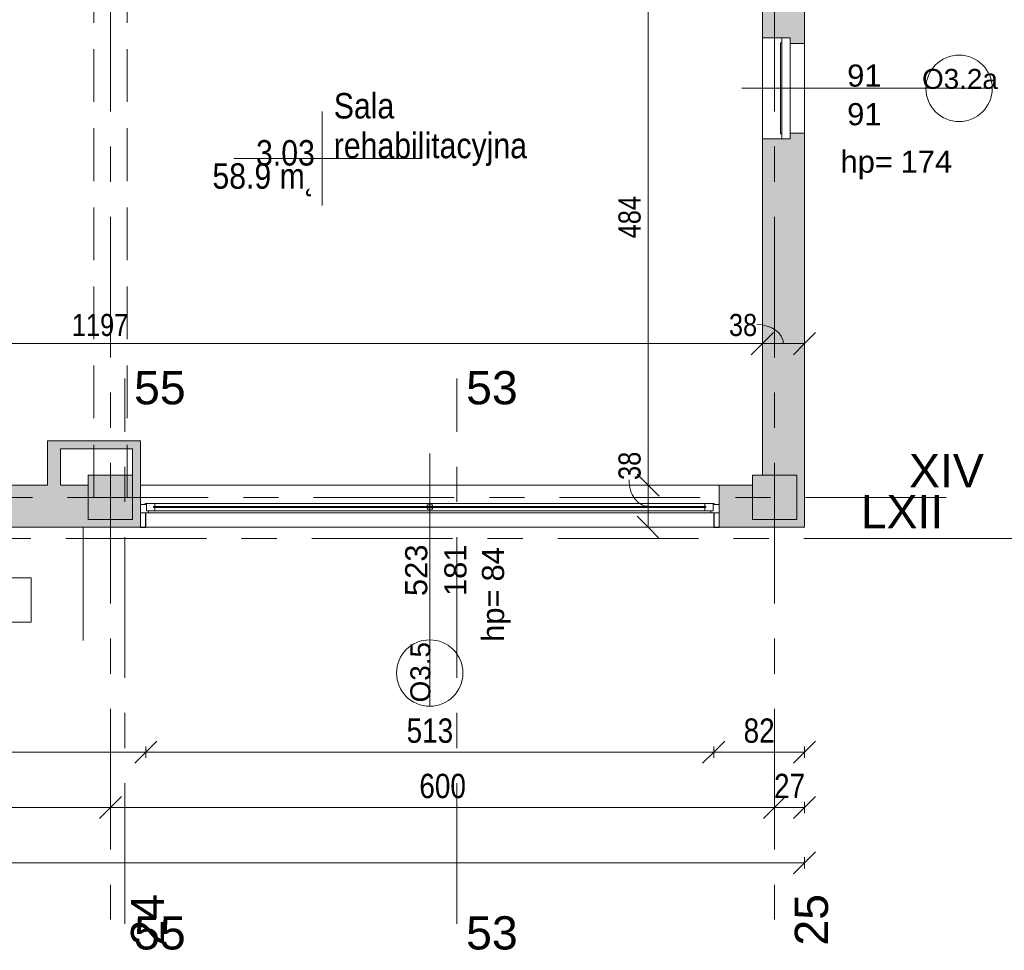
# Model space of a CAD drawing. Header units: centimetres. Extents: x -1737 to 22393, y -8842 to 3838.
# Tile 119 of 174: x 505 to 1395, y -1 to 840. Entities that reach past the tile are written whole.
import ezdxf

# ---------------------------------------------------------------- set-up
doc = ezdxf.new("R2010")
doc.units = ezdxf.units.CM
doc.linetypes.add('Oś', pattern=[222.25, 127, -31.75, 31.75, -31.75])
doc.linetypes.add('Ukryte', pattern=[71.438, 47.625, -23.813])
for name, color, linetype, lineweight in [('A-ANNO-DIMS', 211, 'Continuous', 13), ('A-ANNO-DIMS-100', 211, 'Continuous', 13), ('A-AREA-IDEN', 2, 'Continuous', 13), ('A-DETL-HDLN', 90, 'Ukryte', 9), ('A-FLOR', 192, 'Continuous', 13), ('A-GLAZ', 151, 'Continuous', 13), ('A-GLAZ-IDEN', 152, 'Continuous', 13), ('A-WALL', 113, 'Continuous', 13), ('A-WALL-IDEN', 211, 'Continuous', 13), ('A-WALL-PATT', 111, 'Continuous', 13), ('S-COLS', 52, 'Continuous', 13), ('S-GRID', 1, 'Continuous', 13), ('S-GRID-IDEN', 1, 'Continuous', 13)]:
    doc.layers.add(name, color=color, linetype=linetype, lineweight=lineweight)
doc.styles.add('Arial Narrow_1', font='ARIALN.TTF', dxfattribs={"height": 22})
doc.styles.add('Arial Narrow_2', font='ARIALN.TTF', dxfattribs={"height": 20})
doc.styles.add('Arial_11', font='arial.ttf', dxfattribs={"height": 0.2})
doc.styles.add('Arial_4', font='arial.ttf', dxfattribs={"height": 30})
doc.styles.add('Arial_5', font='arial.ttf', dxfattribs={"height": 20})
doc.styles.add('Arial_7', font='arial.ttf', dxfattribs={"width": 0.85, "height": 23})
doc.styles.add('Arial_9', font='arial.ttf', dxfattribs={"height": 18})
doc.dimstyles.new('Diagonal_1_100__0_1_', dxfattribs={"dimscale": 30.48, "dimtxt": 22.515481, "dimasz": 0.656168, "dimexe": 0.164042, "dimexo": 0.0625, "dimgap": 0.065617, "dimtad": 1, "dimdec": 1, "dimrnd": 0.1, "dimdsep": 46, "dimtxsty": 'Arial Narrow_1', "dimblk1": 'OBLIQUE', "dimblk2": 'OBLIQUE', "dimsah": 1, "dimcen": 0.09, "dimazin": 0, "dimtfac": 1, "dimtdec": 4, "dimtix": 1, "dimtmove": 0, "dimatfit": 3, "dimfxl": 0, "dimtvp": 1, "dimtolj": 1, "dimtzin": 0, "dimarcsym": 0})
doc.dimstyles.new('Diagonal_1_100__0__wewnętrzne', dxfattribs={"dimscale": 30.48, "dimtxt": 20.468619, "dimasz": 0.656168, "dimexe": 0.164042, "dimexo": 0.0625, "dimgap": 0.032808, "dimtad": 1, "dimdec": 0, "dimdsep": 46, "dimtxsty": 'Arial Narrow_2', "dimblk1": 'OBLIQUE', "dimblk2": 'OBLIQUE', "dimsah": 1, "dimcen": 0.09, "dimazin": 0, "dimtfac": 1, "dimtdec": 4, "dimtix": 1, "dimtmove": 0, "dimatfit": 3, "dimfxl": 0, "dimtvp": 1, "dimtolj": 1, "dimtzin": 0, "dimarcsym": 0})
doc.dimstyles.new('Diagonal_1_100__0__wewnętrzne_1', dxfattribs={"dimscale": 30.48, "dimtxt": 20.468619, "dimasz": 0.656168, "dimexe": 0.164042, "dimexo": 0.0625, "dimgap": 0.032808, "dimtad": 1, "dimdec": 0, "dimdsep": 46, "dimtxsty": 'Arial Narrow_2', "dimblk1": 'OBLIQUE', "dimblk2": 'OBLIQUE', "dimsah": 1, "dimcen": 0.09, "dimazin": 0, "dimtfac": 1, "dimtdec": 4, "dimtix": 1, "dimtmove": 1, "dimatfit": 3, "dimfxl": 0, "dimtvp": 1, "dimtolj": 1, "dimtzin": 0, "dimarcsym": 0})

# ---------------------------------------------------------------- blocks, each defined once
blk = doc.blocks.new('Pawilon J_rvt-1-3_piętro I __3_90 m_ - stan projektowany')
at = {"layer": 'S-GRID', "linetype": 'Oś'}
blk.add_line((2420.49, 371.33), (1302.38, 371.33), dxfattribs=at)
at = {"layer": 'S-GRID-IDEN', "insert": (1302.55, 395.39), "char_height": 30, "width": 75.4, "attachment_point": 5, "line_spacing_factor": 0.936439, "style": 'Arial_4'}
blk.add_mtext('\\pt126.9999,254.0001,381,507.9999,635.0001,762,888.9999,1016.0001,1143,1269.9999,1397.0001,1524,1650.9999,1778.0001,1905,2031.9999,2159.0001,2286,2412.9999,2540.0001,2667,2793.9999,2921.0001,3048,3174.9999,3302.0001,3429,3555.9999,3683.0001,3810,3936.9999,4064.0001;LXII', dxfattribs=at)
blk = doc.blocks.new('Pawilon F_rvt-1-3_piętro I __3_90 m_ - stan projektowany')
at = {"layer": 'S-GRID', "linetype": 'Oś'}
for p, q in [((253.38, 515.63), (253.38, 23.18)), ((600.38, 23.18), (600.38, 515.63)), ((900.38, 23.18), (900.38, 515.63)), ((1500.38, 23.18), (1500.38, 515.63)), ((102.59, 371.33), (1638.19, 371.33))]:
    blk.add_line(p, q, dxfattribs=at)
at = {"layer": 'S-GRID-IDEN', "char_height": 30, "attachment_point": 5, "line_spacing_factor": 0.936439, "style": 'Arial_4'}
for s, insert, width in [('\\pt126.9999,254.0001,381,507.9999,635.0001,762,888.9999,1016.0001,1143,1269.9999,1397.0001,1524,1650.9999,1778.0001,1905,2031.9999,2159.0001,2286,2412.9999,2540.0001,2667,2793.9999,2921.0001,3048,3174.9999,3302.0001,3429,3555.9999,3683.0001,3810,3936.9999,4064.0001;52a', (221.07, 508.17), 72.1), ('\\pt126.9999,254.0001,381,507.9999,635.0001,762,888.9999,1016.0001,1143,1269.9999,1397.0001,1524,1650.9999,1778.0001,1905,2031.9999,2159.0001,2286,2412.9999,2540.0001,2667,2793.9999,2921.0001,3048,3174.9999,3302.0001,3429,3555.9999,3683.0001,3810,3936.9999,4064.0001;55', (632.03, 507.21), 48.3), ('\\pt126.9999,254.0001,381,507.9999,635.0001,762,888.9999,1016.0001,1143,1269.9999,1397.0001,1524,1650.9999,1778.0001,1905,2031.9999,2159.0001,2286,2412.9999,2540.0001,2667,2793.9999,2921.0001,3048,3174.9999,3302.0001,3429,3555.9999,3683.0001,3810,3936.9999,4064.0001;53', (932.03, 507.21), 48.3), ('\\pt126.9999,254.0001,381,507.9999,635.0001,762,888.9999,1016.0001,1143,1269.9999,1397.0001,1524,1650.9999,1778.0001,1905,2031.9999,2159.0001,2286,2412.9999,2540.0001,2667,2793.9999,2921.0001,3048,3174.9999,3302.0001,3429,3555.9999,3683.0001,3810,3936.9999,4064.0001;54', (1532.03, 507.21), 48.3), ('\\pt126.9999,254.0001,381,507.9999,635.0001,762,888.9999,1016.0001,1143,1269.9999,1397.0001,1524,1650.9999,1778.0001,1905,2031.9999,2159.0001,2286,2412.9999,2540.0001,2667,2793.9999,2921.0001,3048,3174.9999,3302.0001,3429,3555.9999,3683.0001,3810,3936.9999,4064.0001;52a', (221.07, 15.72), 72.1), ('\\pt126.9999,254.0001,381,507.9999,635.0001,762,888.9999,1016.0001,1143,1269.9999,1397.0001,1524,1650.9999,1778.0001,1905,2031.9999,2159.0001,2286,2412.9999,2540.0001,2667,2793.9999,2921.0001,3048,3174.9999,3302.0001,3429,3555.9999,3683.0001,3810,3936.9999,4064.0001;55', (632.03, 14.77), 48.3), ('\\pt126.9999,254.0001,381,507.9999,635.0001,762,888.9999,1016.0001,1143,1269.9999,1397.0001,1524,1650.9999,1778.0001,1905,2031.9999,2159.0001,2286,2412.9999,2540.0001,2667,2793.9999,2921.0001,3048,3174.9999,3302.0001,3429,3555.9999,3683.0001,3810,3936.9999,4064.0001;53', (932.03, 14.77), 48.3), ('\\pt126.9999,254.0001,381,507.9999,635.0001,762,888.9999,1016.0001,1143,1269.9999,1397.0001,1524,1650.9999,1778.0001,1905,2031.9999,2159.0001,2286,2412.9999,2540.0001,2667,2793.9999,2921.0001,3048,3174.9999,3302.0001,3429,3555.9999,3683.0001,3810,3936.9999,4064.0001;54', (1532.03, 14.77), 48.3)]:
    blk.add_mtext(s, dxfattribs=dict(at, insert=insert, width=width))
at = {"layer": 'S-GRID-IDEN', "char_height": 30, "width": 117.8, "attachment_point": 5, "rotation": 90, "line_spacing_factor": 0.936439, "style": 'Arial_4'}
for insert in [(110.51, 396.54), (1646.11, 396.54)]:
    blk.add_mtext('\\pt126.9999,254.0001,381,507.9999,635.0001,762,888.9999,1016.0001,1143,1269.9999,1397.0001,1524,1650.9999,1778.0001,1905,2031.9999,2159.0001,2286,2412.9999,2540.0001,2667,2793.9999,2921.0001,3048,3174.9999,3302.0001,3429,3555.9999,3683.0001,3810,3936.9999,4064.0001;XXXIII', dxfattribs=dict(at, insert=insert))
blk = doc.blocks.new('M_Concrete-Square-Column - 400 x 400mm-1512407-3_piętro I __3_90 m_ - stan projektowany')
at = {"layer": 'S-COLS', "lineweight": 9}
blk.add_hatch(color=253, dxfattribs=at).paths.add_polyline_path([(20, -20), (20, 20), (-20, 20), (-20, -20), (11, -20)], flags=0)
for p, q in [((20, 20), (-20, 20)), ((-20, 20), (-20, -20)), ((20, -20), (20, 20)), ((-20, -20), (20, -20))]:
    blk.add_line(p, q, dxfattribs=at)
blk = doc.blocks.new('Okno - automatyczna etykieta - 91x91-2496751-3_piętro I __3_90 m_ - stan projektowany')
at = {"layer": 'A-GLAZ', "lineweight": 9}
for p, q in [((-45.5, 1.5), (-45.5, -6)), ((45.5, 1.5), (-45.5, 1.5)), ((-41, 2.5), (41, 2.5)), ((-41, 2.5), (-41, 1.5)), ((41, 2.5), (41, 1.5)), ((45.5, 1.5), (45.5, -6)), ((-45.5, -6), (45.5, -6)), ((-45.5, -6), (45.5, -6))]:
    blk.add_line(p, q, dxfattribs=at)
blk = doc.blocks.new('Okno - automatyczna etykieta - 523x181 _z węgarkiem_-2496258-3_piętro I __3_90 m_ - stan projektowany')
at = {"layer": 'A-GLAZ'}
for p, q in [((-254, 6), (-261.5, 6)), ((-261.5, 6), (-261.5, -1.5)), ((-261.5, 6), (261.5, 6)), ((-248.5, 4), (-256, 4)), ((-256, 4), (-256, -1.5)), ((-256, -1.5), (-256, 4)), ((-256, 4), (-254, 4)), ((-254, 4), (-254, 6)), ((254, 6), (-254, 6)), ((249.5, 1.25), (-249.5, 1.25)), ((-249.5, 1.25), (-249.5, 0.25)), ((-249.5, 0.25), (-249.5, 1.25)), ((-249.5, 1.25), (-248.5, 1.25)), ((-249.5, 0.25), (249.5, 0.25)), ((-248.5, 0.25), (-249.5, 0.25)), ((-248.5, 1.25), (-248.5, 4)), ((248.5, 4), (-248.5, 4)), ((-248.5, -2.5), (-248.5, 0.25)), ((2.5, 2.75), (-2.5, 2.75)), ((-2.5, 2.75), (-2.5, -1.25)), ((2.5, -1.25), (2.5, 2.75)), ((256, 4), (248.5, 4)), ((248.5, 4), (248.5, 1.25)), ((248.5, 1.25), (249.5, 1.25)), ((248.5, 0.25), (248.5, -2.5)), ((249.5, 0.25), (248.5, 0.25)), ((249.5, 0.25), (249.5, 1.25)), ((249.5, 1.25), (249.5, 0.25)), ((261.5, 6), (254, 6)), ((254, 6), (254, 4)), ((254, 4), (256, 4)), ((256, -1.5), (256, 4)), ((256, 4), (256, -1.5)), ((261.5, -1.5), (261.5, 6)), ((-261.5, -1.5), (-256, -1.5)), ((-256, -1.5), (-257, -1.5)), ((-257, -1.5), (-257, -2.5)), ((-257, -2.5), (-248.5, -2.5)), ((248.5, -2.5), (-248.5, -2.5)), ((-2.5, -1.25), (2.5, -1.25)), ((248.5, -2.5), (257, -2.5)), ((257, -1.5), (256, -1.5)), ((256, -1.5), (261.5, -1.5)), ((257, -2.5), (257, -1.5))]:
    blk.add_line(p, q, dxfattribs=at)
blk = doc.blocks.new('DIMBLOCK18-3_piętro I __3_90 m_ - stan projektowany')
at = {"layer": 'A-ANNO-DIMS-100', "transparency": 16777216}
for p, q in [((-12.62, 128.23), (-2.62, 138.23)), ((587.38, 128.23), (597.38, 138.23)), ((-12.62, 128.23), (-22.62, 118.23)), ((-12.62, 133.23), (-12.62, 123.23)), ((-12.62, 128.23), (-12.62, 133.23)), ((-12.62, 128.23), (587.38, 128.23)), ((587.38, 128.23), (577.38, 118.23)), ((587.38, 133.23), (587.38, 123.23)), ((587.38, 128.23), (587.38, 133.23))]:
    blk.add_line(p, q, dxfattribs=at)
at = {"layer": 'A-ANNO-DIMS-100', "color": 0, "transparency": 16777216, "insert": (266.47, 158.67), "char_height": 22, "width": 50.1774, "attachment_point": 1, "line_spacing_factor": 0.974696, "style": 'Arial Narrow_1'}
blk.add_mtext('600', dxfattribs=at)
blk = doc.blocks.new('_Oblique')
at = {"color": 0, "linetype": 'ByBlock', "lineweight": -2}
blk.add_line((-0.5, -0.5), (0.5, 0.5), dxfattribs=at)
blk = doc.blocks.new('DIMBLOCK19-3_piętro I __3_90 m_ - stan projektowany')
at = {"layer": 'A-ANNO-DIMS-100', "transparency": 16777216}
for p, q in [((587.38, 128.23), (597.38, 138.23)), ((1187.38, 128.23), (1197.38, 138.23)), ((587.38, 128.23), (577.38, 118.23)), ((587.38, 133.23), (587.38, 123.23)), ((587.38, 128.23), (587.38, 133.23)), ((587.38, 128.23), (1187.38, 128.23)), ((1187.38, 128.23), (1177.38, 118.23)), ((1187.38, 133.23), (1187.38, 123.23)), ((1187.38, 128.23), (1187.38, 133.23))]:
    blk.add_line(p, q, dxfattribs=at)
at = {"layer": 'A-ANNO-DIMS-100', "color": 0, "transparency": 16777216, "insert": (866.47, 158.67), "char_height": 22, "width": 50.1774, "attachment_point": 1, "line_spacing_factor": 0.974696, "style": 'Arial Narrow_1'}
blk.add_mtext('600', dxfattribs=at)
blk = doc.blocks.new('DIMBLOCK20-3_piętro I __3_90 m_ - stan projektowany')
at = {"layer": 'A-ANNO-DIMS-100', "transparency": 16777216}
for p, q in [((1187.38, 128.23), (1197.38, 138.23)), ((1214.38, 128.23), (1224.38, 138.23)), ((1187.38, 128.23), (1177.38, 118.23)), ((1187.38, 133.23), (1187.38, 123.23)), ((1187.38, 128.23), (1187.38, 133.23)), ((1187.38, 128.23), (1214.38, 128.23)), ((1214.38, 128.23), (1204.38, 118.23)), ((1214.38, 133.23), (1214.38, 123.23)), ((1214.38, 128.23), (1214.38, 133.23))]:
    blk.add_line(p, q, dxfattribs=at)
at = {"layer": 'A-ANNO-DIMS-100', "color": 0, "transparency": 16777216, "insert": (1186.94, 158.67), "char_height": 22, "width": 33.4516, "attachment_point": 1, "line_spacing_factor": 0.974696, "style": 'Arial Narrow_1'}
blk.add_mtext('27', dxfattribs=at)
blk = doc.blocks.new('DIMBLOCK34-3_piętro I __3_90 m_ - stan projektowany')
at = {"layer": 'A-ANNO-DIMS-100', "transparency": 16777216}
for p, q in [((1176.38, 547.24), (1186.38, 557.24)), ((1176.38, 542.24), (1176.38, 552.24)), ((1214.38, 547.24), (1224.38, 557.24)), ((1214.38, 542.24), (1214.38, 552.24)), ((1176.38, 547.24), (1166.38, 537.24)), ((1214.38, 547.24), (1176.38, 547.24)), ((1176.38, 547.24), (1176.38, 542.24)), ((1214.38, 547.24), (1204.38, 537.24)), ((1214.38, 547.24), (1214.38, 542.24))]:
    blk.add_line(p, q, dxfattribs=at)
blk.add_ellipse((1171.51, 547.24), major_axis=(23.86, 0), ratio=0.722674, start_param=0, end_param=1.570796, dxfattribs=at)
at = {"layer": 'A-ANNO-DIMS-100', "color": 0, "transparency": 16777216, "insert": (1146.17, 574.09), "char_height": 20, "width": 30.4105, "attachment_point": 1, "line_spacing_factor": 0.974696, "style": 'Arial Narrow_2'}
blk.add_mtext('38', dxfattribs=at)
blk = doc.blocks.new('DIMBLOCK35-3_piętro I __3_90 m_ - stan projektowany')
at = {"layer": 'A-ANNO-DIMS-100', "transparency": 16777216}
for p, q in [((-20.62, 547.24), (-10.62, 557.24)), ((-20.62, 542.24), (-20.62, 552.24)), ((1176.38, 547.24), (1186.38, 557.24)), ((1176.38, 542.24), (1176.38, 552.24)), ((-20.62, 547.24), (-30.62, 537.24)), ((1176.38, 547.24), (-20.62, 547.24)), ((-20.62, 547.24), (-20.62, 542.24)), ((1176.38, 547.24), (1166.38, 537.24)), ((1176.38, 547.24), (1176.38, 542.24))]:
    blk.add_line(p, q, dxfattribs=at)
at = {"layer": 'A-ANNO-DIMS-100', "color": 0, "transparency": 16777216, "insert": (552.53, 574.09), "char_height": 20, "width": 60.821, "attachment_point": 1, "line_spacing_factor": 0.974696, "style": 'Arial Narrow_2'}
blk.add_mtext('1197', dxfattribs=at)
blk = doc.blocks.new('DIMBLOCK73-3_piętro I __3_90 m_ - stan projektowany')
at = {"layer": 'A-ANNO-DIMS-100', "transparency": 16777216}
for p, q in [((1073.19, 419.33), (1063.19, 429.33)), ((1068.19, 419.33), (1078.19, 419.33)), ((1073.19, 419.33), (1068.19, 419.33)), ((1073.19, 381.33), (1073.19, 419.33)), ((1073.19, 419.33), (1083.19, 409.33)), ((1073.19, 381.33), (1063.19, 391.33)), ((1068.19, 381.33), (1078.19, 381.33)), ((1073.19, 381.33), (1068.19, 381.33)), ((1073.19, 381.33), (1083.19, 371.33))]:
    blk.add_line(p, q, dxfattribs=at)
blk.add_ellipse((1073.19, 424.09), major_axis=(0, 23.76), ratio=0.725718, start_param=1.570796, end_param=3.141593, dxfattribs=at)
at = {"layer": 'A-ANNO-DIMS-100', "color": 0, "transparency": 16777216, "insert": (1046.35, 424.09), "char_height": 20, "width": 30.4105, "attachment_point": 1, "rotation": 90, "line_spacing_factor": 0.974696, "style": 'Arial Narrow_2'}
blk.add_mtext('38', dxfattribs=at)
blk = doc.blocks.new('DIMBLOCK74-3_piętro I __3_90 m_ - stan projektowany')
at = {"layer": 'A-ANNO-DIMS-100', "transparency": 16777216}
for p, q in [((1073.19, 903.33), (1063.19, 913.33)), ((1068.19, 903.33), (1078.19, 903.33)), ((1073.19, 903.33), (1068.19, 903.33)), ((1073.19, 419.33), (1073.19, 903.33)), ((1073.19, 903.33), (1083.19, 893.33)), ((1073.19, 419.33), (1063.19, 429.33)), ((1068.19, 419.33), (1078.19, 419.33)), ((1073.19, 419.33), (1068.19, 419.33)), ((1073.19, 419.33), (1083.19, 409.33))]:
    blk.add_line(p, q, dxfattribs=at)
at = {"layer": 'A-ANNO-DIMS-100', "color": 0, "transparency": 16777216, "insert": (1046.35, 642.32), "char_height": 20, "width": 45.6158, "attachment_point": 1, "rotation": 90, "line_spacing_factor": 0.974696, "style": 'Arial Narrow_2'}
blk.add_mtext('484', dxfattribs=at)
blk = doc.blocks.new('DIMBLOCK199-3_piętro I __3_90 m_ - stan projektowany')
at = {"layer": 'A-ANNO-DIMS-100', "transparency": 16777216}
for p, q in [((-1239.62, 78.23), (-1229.62, 88.23)), ((-1239.62, 83.23), (-1239.62, 73.23)), ((-1239.62, 78.23), (-1239.62, 83.23)), ((1214.38, 78.23), (1224.38, 88.23)), ((1214.38, 83.23), (1214.38, 73.23)), ((1214.38, 78.23), (1214.38, 83.23)), ((-1239.62, 78.23), (-1249.62, 68.23)), ((-1239.62, 78.23), (1214.38, 78.23)), ((1214.38, 78.23), (1204.38, 68.23))]:
    blk.add_line(p, q, dxfattribs=at)
at = {"layer": 'A-ANNO-DIMS-100', "color": 0, "transparency": 16777216, "insert": (-40.5, 108.67), "char_height": 22, "width": 66.9031, "attachment_point": 1, "line_spacing_factor": 0.974696, "style": 'Arial Narrow_1'}
blk.add_mtext('2454', dxfattribs=at)
blk = doc.blocks.new('METKA_POMIESZCZENIA2 - Rozbudowana - bez ramki-2396678-3_piętro I __3_90 m_ - stan projektowany')
at = {"layer": 'A-AREA-IDEN'}
for p, q in [((0, 0.425), (0, 0)), ((0.0976, 0), (-0.8, 0)), ((-0.8, 0), (0.9, 0)), ((0, 0), (0, -0.425))]:
    blk.add_line(p, q, dxfattribs=at)
blk = doc.blocks.new('Okno_PG_typ 100 - metka _wys_parapetu-2491532-3_piętro I __3_90 m_ - stan projektowany')
at = {"layer": 'A-GLAZ-IDEN'}
blk.add_line((0, -1.8946), (0, 0.3677), dxfattribs=at)
blk.add_circle((0, 0.0677), 0.3, dxfattribs=at)
at = {"layer": 'A-GLAZ-IDEN', "insert": (0.5622, -1.0037), "char_height": 0.2, "width": 0.4949, "attachment_point": 1, "rotation": 90, "line_spacing_factor": 0.936439, "style": 'Arial_11'}
blk.add_mtext('\\pt1.27,2.54,3.81,5.08,6.35,7.62,8.89,10.16,11.43,12.7,13.97,15.24,16.51,17.78,19.05,20.32,21.59,22.86,24.13,25.4,26.67,27.94,29.21,30.48,31.75,33.02,34.29,35.56,36.83,38.1,39.37,40.64;hp=', dxfattribs=at)
blk = doc.blocks.new('DIMBLOCK281-3_piętro I __3_90 m_ - stan projektowany')
at = {"layer": 'A-ANNO-DIMS-100', "transparency": 16777216}
for p, q in [((192.88, 178.23), (202.88, 188.23)), ((619.38, 178.23), (629.38, 188.23)), ((192.88, 178.23), (182.88, 168.23)), ((192.88, 183.23), (192.88, 173.23)), ((192.88, 178.23), (192.88, 183.23)), ((192.88, 178.23), (619.38, 178.23)), ((619.38, 178.23), (609.38, 168.23)), ((619.38, 183.23), (619.38, 173.23)), ((619.38, 178.23), (619.38, 183.23))]:
    blk.add_line(p, q, dxfattribs=at)
at = {"layer": 'A-ANNO-DIMS-100', "color": 0, "transparency": 16777216, "insert": (374.68, 208.67), "char_height": 22, "width": 75.4805, "attachment_point": 1, "line_spacing_factor": 0.974696, "style": 'Arial Narrow_1'}
blk.add_mtext('426.5', dxfattribs=at)
blk = doc.blocks.new('DIMBLOCK282-3_piętro I __3_90 m_ - stan projektowany')
at = {"layer": 'A-ANNO-DIMS-100', "transparency": 16777216}
for p, q in [((619.38, 178.23), (629.38, 188.23)), ((1132.38, 178.23), (1142.38, 188.23)), ((619.38, 178.23), (609.38, 168.23)), ((619.38, 183.23), (619.38, 173.23)), ((619.38, 178.23), (619.38, 183.23)), ((619.38, 178.23), (1132.38, 178.23)), ((1132.38, 178.23), (1122.38, 168.23)), ((1132.38, 183.23), (1132.38, 173.23)), ((1132.38, 178.23), (1132.38, 183.23))]:
    blk.add_line(p, q, dxfattribs=at)
at = {"layer": 'A-ANNO-DIMS-100', "color": 0, "transparency": 16777216, "insert": (854.97, 208.67), "char_height": 22, "width": 50.1774, "attachment_point": 1, "line_spacing_factor": 0.974696, "style": 'Arial Narrow_1'}
blk.add_mtext('513', dxfattribs=at)
blk = doc.blocks.new('DIMBLOCK283-3_piętro I __3_90 m_ - stan projektowany')
at = {"layer": 'A-ANNO-DIMS-100', "transparency": 16777216}
for p, q in [((1132.38, 178.23), (1142.38, 188.23)), ((1214.38, 178.23), (1224.38, 188.23)), ((1132.38, 178.23), (1122.38, 168.23)), ((1132.38, 183.23), (1132.38, 173.23)), ((1132.38, 178.23), (1132.38, 183.23)), ((1132.38, 178.23), (1214.38, 178.23)), ((1214.38, 178.23), (1204.38, 168.23)), ((1214.38, 183.23), (1214.38, 173.23)), ((1214.38, 178.23), (1214.38, 183.23))]:
    blk.add_line(p, q, dxfattribs=at)
at = {"layer": 'A-ANNO-DIMS-100', "color": 0, "transparency": 16777216, "insert": (1159.44, 208.67), "char_height": 22, "width": 33.4516, "attachment_point": 1, "line_spacing_factor": 0.974696, "style": 'Arial Narrow_1'}
blk.add_mtext('82', dxfattribs=at)
blk = doc.blocks.new('Okno_LD_typ 100 - metka _ wys_parapetu-2491833-3_piętro I __3_90 m_ - stan projektowany')
at = {"layer": 'A-GLAZ-IDEN'}
blk.add_line((0, 1.8925), (0, -0.3919), dxfattribs=at)
blk.add_circle((0, -0.0919), 0.3, dxfattribs=at)
at = {"layer": 'A-GLAZ-IDEN', "insert": (0.4711, 0.6634), "char_height": 0.2, "width": 0.48783, "attachment_point": 3, "rotation": 90, "line_spacing_factor": 0.936439, "style": 'Arial_11', "bg_fill": 3, "box_fill_scale": 1.25, "bg_fill_color": 256, "bg_fill_true_color": 13158600, "bg_fill_transparency": 0}
blk.add_mtext('\\pt1.27,2.54,3.81,5.08,6.35,7.62,8.89,10.16,11.43,12.7,13.97,15.24,16.51,17.78,19.05,20.32,21.59,22.86,24.13,25.4,26.67,27.94,29.21,30.48,31.75,33.02,34.29,35.56,36.83,38.1,39.37,40.64;hp= ', dxfattribs=at)
blk = doc.blocks.new('ET sciana_AT7 - 10mm-2270614-3_piętro I __3_90 m_ - stan projektowany')
at = {"layer": 'A-WALL-IDEN'}
for p, q in [((-0.4, 0.196875), (0.4, 0.196875)), ((-0.4, -0.203125), (-0.4, 0.196875)), ((0.4, 0.196875), (0.4, -0.203125)), ((-0.4, -0.203125), (0.4, -0.203125))]:
    blk.add_line(p, q, dxfattribs=at)

msp = doc.modelspace()

# ---------------------------------------------------------------- hatches: boundary and pattern name
at = {"layer": 'A-WALL-PATT', "lineweight": 5}
h = msp.add_hatch(color=254, dxfattribs=at)
h.paths.add_polyline_path([(1176.38, 381.33), (1214.38, 381.33), (1214.38, 704.42), (1176.38, 704.42), (1176.38, 428.33), (1207.38, 428.33), (1207.38, 388.33), (1176.38, 388.33)], flags=0)
h.paths.add_polyline_path([(1201.38, 861.33), (1214.38, 861.33), (1214.38, 908.33), (1207.38, 908.33), (1207.38, 868.33), (1176.38, 868.33), (1176.38, 861.33)], flags=0)
h = msp.add_hatch(color=254, dxfattribs=at)
h.paths.add_polyline_path([(1193.88, 704.42), (1214.38, 704.42), (1214.38, 737.33), (1201.38, 737.33), (1201.38, 732.33), (1176.38, 732.33), (1176.38, 704.42)], flags=0)
h.paths.add_polyline_path([(1201.38, 818.33), (1214.38, 818.33), (1214.38, 861.33), (1176.38, 861.33), (1176.38, 823.33), (1201.38, 823.33)], flags=0)
at = {"layer": 'A-WALL-PATT'}
for points in [[(530.38, 452.33), (614.38, 452.33), (614.38, 459.33), (530.38, 459.33)], [(530.38, 381.33), (542.38, 381.33), (542.38, 452.33), (530.38, 452.33), (530.38, 394.33)], [(614.38, 419.33), (614.38, 452.33), (607.38, 452.33), (607.38, 419.33)]]:
    msp.add_hatch(color=9, dxfattribs=at).paths.add_polyline_path(points, flags=0)
h = msp.add_hatch(color=9, dxfattribs=at)
h.paths.add_polyline_path([(21.88, 381.33), (21.88, 394.33), (16.88, 394.33), (16.88, 419.33), (7.38, 419.33), (7.38, 388.33), (-32.62, 388.33), (-32.62, 419.33), (-42.12, 419.33), (-42.12, 394.33), (-47.12, 394.33), (-47.12, 381.33), (16.88, 381.33)], flags=0)
h.paths.add_polyline_path([(-392.12, 381.33), (-392.12, 394.33), (-397.12, 394.33), (-397.12, 419.33), (-399.62, 419.33), (-399.62, 400.33), (-411.62, 400.33), (-411.62, 419.33), (-456.12, 419.33), (-456.12, 394.33), (-461.12, 394.33), (-461.12, 381.33), (-397.12, 381.33)], flags=0)
h.paths.add_polyline_path([(495.98, 381.33), (530.38, 381.33), (530.38, 419.33), (492.38, 419.33), (492.38, 381.33)], flags=0)
h.paths.add_polyline_path([(-592.62, 381.33), (-542.12, 381.33), (-542.12, 394.33), (-547.12, 394.33), (-547.12, 419.33), (-592.62, 419.33), (-592.62, 388.33), (-632.62, 388.33), (-632.62, 419.33), (-1192.62, 419.33), (-1192.62, 388.33), (-1201.62, 388.33), (-1201.62, 381.33), (-632.62, 381.33)], flags=0)
h.paths.add_polyline_path([(299.49, 381.33), (302.38, 381.33), (302.35, 419.33), (197.88, 419.33), (197.88, 394.33), (192.88, 394.33), (192.88, 381.33), (253.13, 381.33)], flags=0)
h = msp.add_hatch(color=9, dxfattribs=at)
h.paths.add_polyline_path([(1176.38, 381.33), (1176.38, 388.33), (1167.38, 388.33), (1167.38, 419.33), (1137.38, 419.33), (1137.38, 381.33), (1167.38, 381.33)], flags=0)
h.paths.add_polyline_path([(607.38, 381.33), (614.38, 381.33), (614.38, 419.33), (607.38, 419.33), (607.38, 388.33), (567.38, 388.33), (567.38, 419.33), (542.38, 419.26), (542.38, 381.33), (584.53, 381.33)], flags=0)

# ---------------------------------------------------------------- linework, layer by layer
at = {"layer": 'A-DETL-HDLN'}
for p, q in [((572.38, 408.33), (572.38, 2788.33)), ((572.38, 408.33), (572.38, 2788.33)), ((602.38, 408.33), (602.38, 2788.33)), ((602.38, 408.33), (602.38, 2788.33))]:
    msp.add_line(p, q, dxfattribs=at)
at = {"layer": 'A-FLOR', "lineweight": 9}
msp.add_line((562.63, 278.97), (562.63, 381.33), dxfattribs=at)
at = {"layer": 'A-WALL', "lineweight": 9}
for p, q in [((1214.38, 381.33), (1214.38, 1402.83)), ((1176.38, 428.33), (1176.38, 868.33)), ((1176.38, 823.33), (1193.88, 823.33)), ((1214.38, 818.33), (1201.38, 818.33)), ((1176.38, 732.33), (1193.88, 732.33)), ((1214.38, 737.33), (1201.38, 737.33)), ((614.38, 459.33), (530.38, 459.33)), ((530.38, 459.33), (530.38, 419.33)), ((614.38, 401.83), (614.38, 459.33)), ((542.38, 452.33), (607.38, 452.33)), ((542.38, 419.33), (542.38, 452.33)), ((607.38, 452.33), (607.38, 428.33)), ((530.38, 419.33), (492.38, 419.33)), ((567.38, 419.33), (542.38, 419.33)), ((614.38, 419.33), (1167.38, 419.33)), ((1137.38, 419.33), (1137.38, 401.83)), ((492.38, 381.33), (614.38, 381.33)), ((1132.38, 381.33), (619.38, 381.33)), ((1137.38, 381.33), (1214.38, 381.33))]:
    msp.add_line(p, q, dxfattribs=at)
at = {"layer": 'A-WALL'}
for p, q in [((614.38, 381.33), (614.38, 394.33)), ((1137.38, 394.33), (1137.38, 381.33))]:
    msp.add_line(p, q, dxfattribs=at)
at = {"layer": 'A-WALL', "color": 250, "lineweight": 25}
for p, q in [((619.38, 381.33), (619.38, 394.33)), ((1132.38, 394.33), (1132.38, 381.33)), ((614.38, 381.33), (619.38, 381.33)), ((1132.38, 381.33), (1137.38, 381.33))]:
    msp.add_line(p, q, dxfattribs=at)
at = {"layer": 'S-GRID', "linetype": 'Oś'}
for p, q in [((587.38, 2884.27), (587.38, 27.13)), ((1187.38, 2884.27), (1187.38, 27.13)), ((1342.46, 408.33), (-1368.76, 408.33))]:
    msp.add_line(p, q, dxfattribs=at)

# ---------------------------------------------------------------- block references
at = {"lineweight": 5}
for name in ['Pawilon J_rvt-1-3_piętro I __3_90 m_ - stan projektowany', 'Pawilon F_rvt-1-3_piętro I __3_90 m_ - stan projektowany']:
    msp.add_blockref(name, (0, 0), dxfattribs=at)
at = {"layer": 'A-AREA-IDEN', "xscale": 99.99999999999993, "yscale": 99.99999999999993, "zscale": 99.99999999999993}
msp.add_blockref('METKA_POMIESZCZENIA2 - Rozbudowana - bez ramki-2396678-3_piętro I __3_90 m_ - stan projektowany', (778.73, 714.52), dxfattribs=at)
at = {"layer": 'A-GLAZ', "lineweight": 9, "rotation": 90.00000000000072}
msp.add_blockref('Okno - automatyczna etykieta - 91x91-2496751-3_piętro I __3_90 m_ - stan projektowany', (1195.38, 777.83), dxfattribs=at)
at = {"layer": 'A-GLAZ', "rotation": 180}
msp.add_blockref('Okno - automatyczna etykieta - 523x181 _z węgarkiem_-2496258-3_piętro I __3_90 m_ - stan projektowany', (875.88, 400.33), dxfattribs=at)
at = {"layer": 'A-GLAZ-IDEN', "xscale": 99.99999999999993, "yscale": 99.99999999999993, "zscale": 99.99999999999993, "rotation": 270.0000000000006}
msp.add_blockref('Okno_PG_typ 100 - metka _wys_parapetu-2491532-3_piętro I __3_90 m_ - stan projektowany', (1347.36, 777.83), dxfattribs=at)
at = {"layer": 'A-WALL-IDEN', "xscale": 99.99999999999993, "yscale": 99.99999999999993, "zscale": 99.99999999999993}
msp.add_blockref('ET sciana_AT7 - 10mm-2270614-3_piętro I __3_90 m_ - stan projektowany', (475.85, 315.93), dxfattribs=at)
at = {"layer": 'S-COLS', "lineweight": 9}
for p in [(587.38, 408.33), (1187.38, 408.33)]:
    msp.add_blockref('M_Concrete-Square-Column - 400 x 400mm-1512407-3_piętro I __3_90 m_ - stan projektowany', p, dxfattribs=at)

# ---------------------------------------------------------------- texts
at = {"layer": 'A-AREA-IDEN', "char_height": 23, "line_spacing_factor": 0.936439, "style": 'Arial_7'}
for s, insert, width, attachment_point in [('\\pt84.99995,169.9999,255.00008,340.00003,424.99998,509.99993,595.00011,680.00006,765.00001,849.99996,934.99991,1020.00009,1105.00004,1189.99999,1274.99994,1359.99989,1445.00007,1530.00002,1614.99997,1699.99992,1785.0001,1870.00005,1955,2039.99995,2124.9999,2210.00008,2295.00003,2379.99998,2464.99993,2550.00011,2635.00006,2720.00001;Sala\\Prehabilitacyjna', (789.15, 707.74), 172.04, 7), ('\\pt84.99995,169.9999,255.00008,340.00003,424.99998,509.99993,595.00011,680.00006,765.00001,849.99996,934.99991,1020.00009,1105.00004,1189.99999,1274.99994,1359.99989,1445.00007,1530.00002,1614.99997,1699.99992,1785.0001,1870.00005,1955,2039.99995,2124.9999,2210.00008,2295.00003,2379.99998,2464.99993,2550.00011,2635.00006,2720.00001;3.03', (772.07, 707.74), 52.87, 9), ('\\pt84.99995,169.9999,255.00008,340.00003,424.99998,509.99993,595.00011,680.00006,765.00001,849.99996,934.99991,1020.00009,1105.00004,1189.99999,1274.99994,1359.99989,1445.00007,1530.00002,1614.99997,1699.99992,1785.0001,1870.00005,1955,2039.99995,2124.9999,2210.00008,2295.00003,2379.99998,2464.99993,2550.00011,2635.00006,2720.00001;58.9 m˛', (772.07, 710.13), 91.63, 3)]:
    msp.add_mtext(s, dxfattribs=dict(at, insert=insert, width=width, attachment_point=attachment_point))
at = {"layer": 'A-GLAZ-IDEN', "line_spacing_factor": 0.936439}
for s, insert, char_height, width, attachment_point, style in [('\\pt127,254,381,508,635,762,889,1016,1143,1270,1397,1524,1651,1778,1905,2032,2159,2286,2413,2540,2667,2794,2921,3048,3175,3302,3429,3556,3683,3810,3937,4064;91', (1268.52, 789.22), 20, 32.4, 5, 'Arial_5'), ('\\pt127.00008,253.99998,381.00006,507.99996,635.00004,761.99994,889.00002,1015.99992,1143,1270.00008,1396.99998,1524.00006,1650.99996,1778.00004,1904.99994,2032.00002,2158.99992,2286,2413.00008,2539.99998,2667.00006,2793.99996,2921.00004,3047.99994,3175.00002,3301.99992,3429,3556.00008,3682.99998,3810.00006,3936.99996,4064.00004;O3.2a', (1354.89, 786.21), 18, 67.5, 5, 'Arial_9'), ('\\pt127,254,381,508,635,762,889,1016,1143,1270,1397,1524,1651,1778,1905,2032,2159,2286,2413,2540,2667,2794,2921,3048,3175,3302,3429,3556,3683,3810,3937,4064;91', (1268.52, 754.34), 20, 32.4, 5, 'Arial_5'), ('\\pt127,254,381,508,635,762,889,1016,1143,1270,1397,1524,1651,1778,1905,2032,2159,2286,2413,2540,2667,2794,2921,3048,3175,3302,3429,3556,3683,3810,3937,4064;174', (1301.26, 721.6), 20, 48.3, 1, 'Arial_5')]:
    msp.add_mtext(s, dxfattribs=dict(at, insert=insert, char_height=char_height, width=width, attachment_point=attachment_point, style=style))
at = {"layer": 'S-GRID-IDEN', "insert": (1342.64, 432.39), "char_height": 30, "width": 68.1, "attachment_point": 5, "line_spacing_factor": 0.936439, "style": 'Arial_4'}
msp.add_mtext('\\pt126.9999,254.0001,381,507.9999,635.0001,762,888.9999,1016.0001,1143,1269.9999,1397.0001,1524,1650.9999,1778.0001,1905,2031.9999,2159.0001,2286,2412.9999,2540.0001,2667,2793.9999,2921.0001,3048,3174.9999,3302.0001,3429,3555.9999,3683.0001,3810,3936.9999,4064.0001;XIV', dxfattribs=at)
at = {"layer": 'S-GRID-IDEN', "char_height": 30, "width": 48.3, "attachment_point": 5, "rotation": 90, "line_spacing_factor": 0.936439, "style": 'Arial_4'}
for s, insert in [('\\pt126.9999,254.0001,381,507.9999,635.0001,762,888.9999,1016.0001,1143,1269.9999,1397.0001,1524,1650.9999,1778.0001,1905,2031.9999,2159.0001,2286,2412.9999,2540.0001,2667,2793.9999,2921.0001,3048,3174.9999,3302.0001,3429,3555.9999,3683.0001,3810,3936.9999,4064.0001;24', (620.88, 26.79)), ('\\pt126.9999,254.0001,381,507.9999,635.0001,762,888.9999,1016.0001,1143,1269.9999,1397.0001,1524,1650.9999,1778.0001,1905,2031.9999,2159.0001,2286,2412.9999,2540.0001,2667,2793.9999,2921.0001,3048,3174.9999,3302.0001,3429,3555.9999,3683.0001,3810,3936.9999,4064.0001;25', (1220.88, 26.79))]:
    msp.add_mtext(s, dxfattribs=dict(at, insert=insert))

# ---------------------------------------------------------------- dimensions: what is measured, and where the dimension line sits
at = {"layer": 'A-ANNO-DIMS'}
for base, p1, p2, angle, dimstyle, override, picture, middle in [((1073.19, 903.33), (1068.19, 419.33), (1068.19, 903.33), 90, 'Diagonal_1_100__0__wewnętrzne', {"dimpost": '<>', "dimfxl": 484}, 'DIMBLOCK74-3_piętro I __3_90 m_ - stan projektowany', (1061.98, 661.33)), ((-20.62, 547.24), (1176.38, 542.24), (-20.62, 542.24), 0, 'Diagonal_1_100__0__wewnętrzne', {"dimpost": '<>', "dimfxl": 1197}, 'DIMBLOCK35-3_piętro I __3_90 m_ - stan projektowany', (577.88, 558.45)), ((587.38, 128.23), (-12.62, 133.23), (587.38, 133.23), 0, 'Diagonal_1_100__0_1_', {"dimpost": '<>', "dimfxl": 600}, 'DIMBLOCK18-3_piętro I __3_90 m_ - stan projektowany', (287.38, 141.47)), ((1187.38, 128.23), (587.38, 133.23), (1187.38, 133.23), 0, 'Diagonal_1_100__0_1_', {"dimpost": '<>', "dimfxl": 600}, 'DIMBLOCK19-3_piętro I __3_90 m_ - stan projektowany', (887.38, 141.47)), ((1214.38, 128.23), (1187.38, 133.23), (1214.38, 133.23), 0, 'Diagonal_1_100__0_1_', {"dimpost": '<>', "dimfxl": 27}, 'DIMBLOCK20-3_piętro I __3_90 m_ - stan projektowany', (1200.88, 141.28)), ((1214.38, 78.23), (-1239.62, 83.23), (1214.38, 83.23), 0, 'Diagonal_1_100__0_1_', {"dimpost": '<>', "dimfxl": 2454}, 'DIMBLOCK199-3_piętro I __3_90 m_ - stan projektowany', (-12.62, 91.47))]:
    dim = msp.add_linear_dim(base=base, p1=p1, p2=p2, angle=angle, dimstyle=dimstyle, override=override, dxfattribs=at)
    dim.commit()
    dim.dimension.update_dxf_attribs({"geometry": picture, "text_midpoint": middle})
dim = msp.add_linear_dim(base=(1176.38, 547.24), p1=(1214.38, 542.24), p2=(1176.38, 542.24), angle=0, dimstyle='Diagonal_1_100__0__wewnętrzne_1', override={"dimpost": '<>', "dimfxl": 38}, dxfattribs=at)
dim.commit()
dim.dimension.update_dxf_attribs({"geometry": 'DIMBLOCK34-3_piętro I __3_90 m_ - stan projektowany', "text_midpoint": (1161.38, 560.76), "dimtype": 160})
dim = msp.add_linear_dim(base=(1073.19, 419.33), p1=(1068.19, 381.33), p2=(1068.19, 419.33), angle=90, dimstyle='Diagonal_1_100__0__wewnętrzne_1', override={"dimpost": '<>', "dimfxl": 38}, dxfattribs=at)
dim.commit()
dim.dimension.update_dxf_attribs({"geometry": 'DIMBLOCK73-3_piętro I __3_90 m_ - stan projektowany', "text_midpoint": (1059.68, 439.29), "dimtype": 160, "text_rotation": 90})
for base, p1, p2, override, picture, middle in [((619.38, 178.23), (192.88, 183.23), (619.38, 183.23), {"dimpost": '<>', "dimfxl": 426.5}, 'DIMBLOCK281-3_piętro I __3_90 m_ - stan projektowany', (406.13, 191.47)), ((1132.38, 178.23), (619.38, 183.23), (1132.38, 183.23), {"dimpost": '<>', "dimfxl": 513}, 'DIMBLOCK282-3_piętro I __3_90 m_ - stan projektowany', (875.88, 191.47)), ((1214.38, 178.23), (1132.38, 183.23), (1214.38, 183.23), {"dimpost": '<>', "dimfxl": 82}, 'DIMBLOCK283-3_piętro I __3_90 m_ - stan projektowany', (1173.38, 191.47))]:
    dim = msp.add_linear_dim(base=base, p1=p1, p2=p2, dimstyle='Diagonal_1_100__0_1_', override=override, dxfattribs=at)
    dim.commit()
    dim.dimension.update_dxf_attribs({"geometry": picture, "text_midpoint": middle})

# ---------------------------------------------------------------- next in the draw order: block references
at = {"layer": 'A-GLAZ-IDEN', "xscale": 99.99999999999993, "yscale": 99.99999999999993, "zscale": 99.99999999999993}
msp.add_blockref('Okno_LD_typ 100 - metka _ wys_parapetu-2491833-3_piętro I __3_90 m_ - stan projektowany', (875.88, 258.86), dxfattribs=at)

# ---------------------------------------------------------------- next in the draw order: texts
at = {"layer": 'A-GLAZ-IDEN', "rotation": 90, "line_spacing_factor": 0.936439}
for s, insert, char_height, width, attachment_point, style in [('\\pt127,254,381,508,635,762,889,1016,1143,1270,1397,1524,1651,1778,1905,2032,2159,2286,2413,2540,2667,2794,2921,3048,3175,3302,3429,3556,3683,3810,3937,4064;523', (863.76, 342.49), 20, 48.3, 5, 'Arial_5'), ('\\pt127,254,381,508,635,762,889,1016,1143,1270,1397,1524,1651,1778,1905,2032,2159,2286,2413,2540,2667,2794,2921,3048,3175,3302,3429,3556,3683,3810,3937,4064;181', (899.2, 342.49), 20, 48.3, 5, 'Arial_5'), ('\\pt127,254,381,508,635,762,889,1016,1143,1270,1397,1524,1651,1778,1905,2032,2159,2286,2413,2540,2667,2794,2921,3048,3175,3302,3429,3556,3683,3810,3937,4064;84', (922.99, 332.37), 20, 32.4, 1, 'Arial_5'), ('\\pt127.00008,253.99998,381.00006,507.99996,635.00004,761.99994,889.00002,1015.99992,1143,1270.00008,1396.99998,1524.00006,1650.99996,1778.00004,1904.99994,2032.00002,2158.99992,2286,2413.00008,2539.99998,2667.00006,2793.99996,2921.00004,3047.99994,3175.00002,3301.99992,3429,3556.00008,3682.99998,3810.00006,3936.99996,4064.00004;O3.5', (867.49, 250.42), 18, 54.3, 5, 'Arial_9')]:
    msp.add_mtext(s, dxfattribs=dict(at, insert=insert, char_height=char_height, width=width, attachment_point=attachment_point, style=style))

doc.saveas('drawing.dxf')
